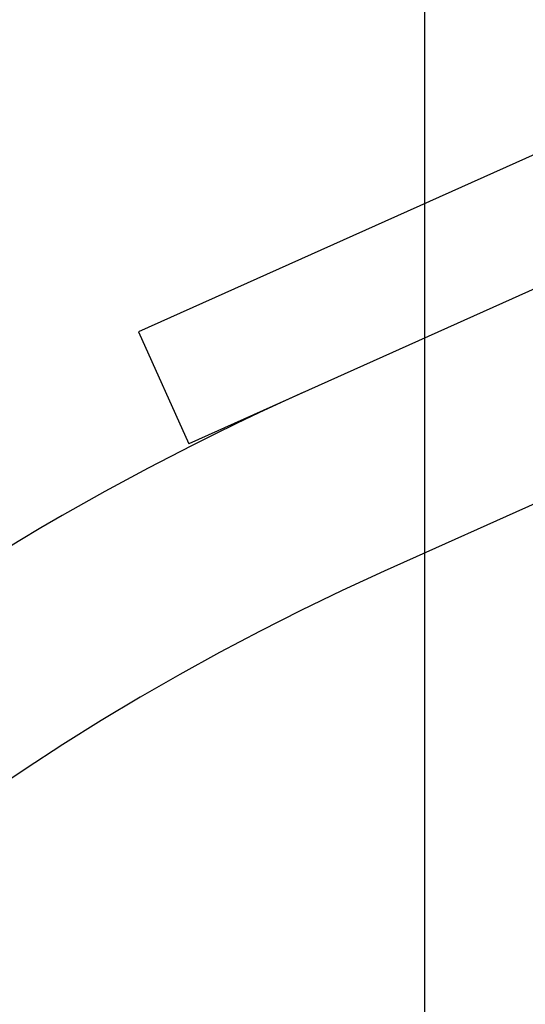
# Model space of a CAD drawing. Header units: metres. Extents: x -912764 to -454925, y -2226138 to -1112338.
# Tile 53 of 256: x -456251.619 to -456251.5984, y -1113064.4058 to -1113064.3656. Entities that reach past the tile are written whole.
import ezdxf
from ezdxf import colors
from ezdxf.entities.mleader import LeaderData, LeaderLine
from ezdxf.math import Vec2, Vec3

# ---------------------------------------------------------------- set-up
doc = ezdxf.new("R2010")
doc.units = ezdxf.units.M
for name, pattern in [('DASHDOT2', [0.375, 0.25, -0.0625, 0, -0.0625]), ('SOLID', [0]), ('ČÁRKOVANÁ', [19.049999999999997, 12.7, -6.35])]:
    doc.linetypes.add(name, pattern=pattern)
for name, color, linetype in [('025-OSY', 4, 'DASHDOT2'), ('025-ZSvodidlo', 1, 'Continuous'), ('C3D_ZPR', 7, 'Continuous')]:
    doc.layers.add(name, color=color, linetype=linetype)
doc.layers.add('1', color=7, linetype='Continuous', lineweight=15)
doc.layers.add('_NOVÝ STAV', color=1, linetype='Continuous', lineweight=30)
doc.styles.add('Romans', font='romans.shx')
doc.styles.add('StandardUzky', font='simplex.shx', dxfattribs={"width": 0.65})
doc.styles.add('znacky', font='arial.ttf')
doc.dimstyles.new('1000', dxfattribs={"dimscale": 0.5, "dimtxt": 1, "dimasz": 0.6, "dimexe": 0.3, "dimexo": 0.5, "dimgap": 0.5, "dimtad": 1, "dimzin": 1, "dimdsep": 46, "dimtxsty": 'znacky', "dimblk": 'OBLIQUE', "dimcen": 1, "dimdle": 0.3, "dimclrd": 256, "dimclre": 256, "dimclrt": 256, "dimadec": 3, "dimazin": 0, "dimtfac": 1, "dimtmove": 0, "dimatfit": 3, "dimldrblk": 'OBLIQUE', "dimfxl": 1, "dimlwd": -1, "dimlwe": -1, "dimarcsym": 0})

# ---------------------------------------------------------------- blocks, each defined once
blk = doc.blocks.new('_Oblique')
at = {"color": 0, "linetype": 'ByBlock', "lineweight": -2}
blk.add_line((-0.5, -0.5), (0.5, 0.5), dxfattribs=at)
blk = doc.blocks.new('*D255')
at = {"layer": 'C3D_ZPR', "color": 1, "transparency": 16777216}
for p, q in [((-456251.8419254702, -1113064.401055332), (-456251.8419254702, -1113064.076055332)), ((-456251.2418126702, -1113064.401055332), (-456251.2418126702, -1113064.076055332)), ((-456251.9169254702, -1113064.151055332), (-456251.1668126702, -1113064.151055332))]:
    blk.add_line(p, q, dxfattribs=at)
at = {"layer": 'Defpoints', "color": 0, "lineweight": 50, "transparency": 16777216}
for p in [(-456251.2418126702, -1113064.151055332), (-456251.8419254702, -1113065.465551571), (-456251.2418126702, -1113065.522266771)]:
    blk.add_point(p, dxfattribs=at)
at = {"layer": 'C3D_ZPR', "color": 1, "transparency": 16777216, "xscale": 0.075, "yscale": 0.075, "zscale": 0.075, "rotation": 180}
blk.add_blockref('_Oblique', (-456251.8419254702, -1113064.151055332), dxfattribs=at)
at = {"layer": 'C3D_ZPR', "color": 1, "transparency": 16777216, "xscale": 0.075, "yscale": 0.075, "zscale": 0.075}
blk.add_blockref('_Oblique', (-456251.2418126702, -1113064.151055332), dxfattribs=at)
at = {"layer": 'C3D_ZPR', "color": 1, "transparency": 16777216, "insert": (-456251.5418690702, -1113064.001055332), "char_height": 0.2, "attachment_point": 5, "style": 'StandardUzky'}
blk.add_mtext('600', dxfattribs=at)
blk = doc.blocks.new('A$C021ef3a7')
at = {"layer": '025-OSY', "color": 1}
blk.add_line((-0.1627641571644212, 0.4343249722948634), (-0.1627621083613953, -0.8139309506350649), dxfattribs=at)
at = {"layer": '025-ZSvodidlo', "color": 1}
for p, q in [((-0.083837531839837, 0.3737421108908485), (-0.1744300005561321, 0.3331487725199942)), ((-0.08179300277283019, 0.3691792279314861), (-0.1723857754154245, 0.3285865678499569)), ((-0.09087826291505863, 0.3563419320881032), (-0.1644142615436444, 0.3233920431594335)), ((-0.1744300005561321, 0.3331487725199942), (-0.1723854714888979, 0.3285858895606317))]:
    blk.add_line(p, q, dxfattribs=at)
for radius, start in [(0.11, 114.1361182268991), (0.102, 114.1361182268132)]:
    blk.add_arc((-0.1227058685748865, 0.2303092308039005), radius, start, 179.9151793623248, dxfattribs=at)

msp = doc.modelspace()

# ---------------------------------------------------------------- block references
at = {"layer": '_NOVÝ STAV', "linetype": 'SOLID'}
msp.add_blockref('A$C021ef3a7', (-456251.4397022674, -1113064.711524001), dxfattribs=at)

# ---------------------------------------------------------------- dimensions: what is measured, and where the dimension line sits
at = {"layer": 'C3D_ZPR'}
dim = msp.add_linear_dim(base=(-456251.2418126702, -1113064.151055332), p1=(-456251.8419254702, -1113065.465551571), p2=(-456251.2418126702, -1113065.522266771), dimstyle='1000', override={"dimtxt": 0.4, "dimasz": 0.15, "dimexe": 0.15, "dimgap": 0.1, "dimdec": 0, "dimlfac": 1000, "dimdsep": 44, "dimtxsty": 'StandardUzky', "dimdle": 0.15, "dimclrd": 1, "dimclre": 1, "dimclrt": 1, "dimfxl": 0.5, "dimfxlon": 1}, dxfattribs=at)
dim.commit()
dim.dimension.update_dxf_attribs({"geometry": '*D255', "text_midpoint": (-456251.5418690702, -1113064.001055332)})

# ---------------------------------------------------------------- leaders
at = {"layer": '1', "color": 1, "ltscale": 0.2}
ml = msp.add_multileader_mtext('Standard', dxfattribs=at)
ml.set_content('{\\fArial|b1|i0|c238|p34;\\LSILNIČNÍ ZÁCHYTNÝ SYSTÉM\\P}ZÁBRADELNÍ SVODIDLO TYPU ZSNH4/H2 S VODOROVNOU VÝPLNÍ', color=1, style='Romans')
ml.set_leader_properties(color=30, linetype='ČÁRKOVANÁ', lineweight=-1)
ml.build(insert=Vec2(0, 0))
ml.multileader.update_dxf_attribs({"dogleg_length": 2, "arrow_head_size": 0.1, "scale": 0.1})
ctx = ml.context
ctx.base_point, ctx.scale, ctx.char_height, ctx.arrow_head_size, ctx.landing_gap_size, ctx.plane_origin = Vec3(-456257.5340778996, -1113061.715773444), 0.1, 0.125, 0.1, 0.05, Vec3(-456249.5777992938, -1113063.897528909)
notes = []
notes.append((ctx, [(1, (1, 1, 0), (-456254.455971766, -1113061.715773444), (-1, 0), 0.4839894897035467, [(1, [(-456251.6046493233, -1113064.730517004)], 0, [])])]))
ctx.mtext.insert, ctx.mtext.width, ctx.mtext.defined_height, ctx.mtext.flow_direction = Vec3(-456257.4840778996, -1113061.653273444), 2.700966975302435, 0.9366816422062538, 5
ml = msp.add_multileader_mtext('Standard', dxfattribs=at)
ml.set_content('{\\fArial|b1|i0|c238|p34;\\LKRAJNICE DLÁŽDĚNÁ\\P}TROJŘÁDEK ZE ŽULOVÉ KOSTKY 150x150mm', color=1, style='Romans')
ml.set_leader_properties(color=30, linetype='ČÁRKOVANÁ', lineweight=-1)
ml.build(insert=Vec2(0, 0))
ml.multileader.update_dxf_attribs({"dogleg_length": 2, "arrow_head_size": 0.1, "scale": 0.1})
ctx = ml.context
ctx.base_point, ctx.scale, ctx.char_height, ctx.arrow_head_size, ctx.landing_gap_size, ctx.plane_origin = Vec3(-456257.1292086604, -1113062.712405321), 0.1, 0.125, 0.1, 0.05, Vec3(-456249.0671462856, -1113064.758010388)
notes.append((ctx, [(1, (1, 1, 0), (-456254.4975310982, -1113062.712405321), (-1, 0), 0.6438876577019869, [(1, [(-456251.093996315, -1113065.590998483)], 0, [])])]))
ctx.mtext.insert, ctx.mtext.width, ctx.mtext.defined_height, ctx.mtext.flow_direction = Vec3(-456257.0792086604, -1113062.649905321), 2.29742262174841, 0.9366816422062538, 5
ml = msp.add_multileader_mtext('Standard', dxfattribs=at)
ml.set_content('{\\fArial|b1|i0|c238|p34;\\LBETONOVÉ LOŽE\\P\\pq*;}BETONOVÉ LOŽE tl.100mm Z BETONU C12/15', color=1, style='Romans')
ml.set_leader_properties(color=30, linetype='ČÁRKOVANÁ', lineweight=-1)
ml.build(insert=Vec2(0, 0))
ml.multileader.update_dxf_attribs({"dogleg_length": 2, "arrow_head_size": 0.1, "scale": 0.1})
ctx = ml.context
ctx.base_point, ctx.scale, ctx.char_height, ctx.arrow_head_size, ctx.landing_gap_size, ctx.plane_origin = Vec3(-456257.0410599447, -1113063.626176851), 0.1, 0.125, 0.1, 0.05, Vec3(-456248.6687976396, -1113065.008010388)
notes.append((ctx, [(1, (1, 1, 0), (-456255.2993932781, -1113063.626176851), (-1, 0), 0.169037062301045, [(1, [(-456251.2248571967, -1113065.840998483)], 0, [])])]))
ctx.mtext.insert, ctx.mtext.width, ctx.mtext.flow_direction = Vec3(-456256.9910599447, -1113063.542843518), 1.70364613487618, 5
for ctx, leaders in notes:
    for number, flags, end, landing, length, lines in leaders:
        leader = LeaderData()
        leader.index, (leader.has_last_leader_line, leader.has_dogleg_vector, leader.attachment_direction) = number, flags
        leader.last_leader_point, leader.dogleg_vector, leader.dogleg_length = Vec3(end), Vec3(landing), length
        for number, points, colour, breaks in lines:
            line = LeaderLine()
            line.index, line.vertices, line.color, line.breaks = number, Vec3.list(points), colors.encode_raw_color(colour), breaks
            leader.lines.append(line)
        ctx.leaders.append(leader)

doc.saveas('drawing.dxf')
